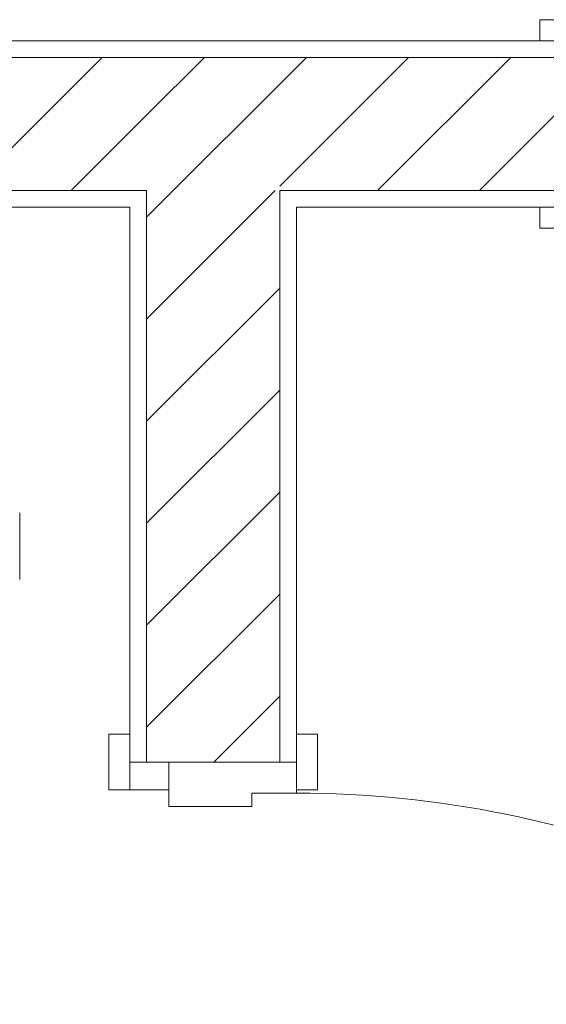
# Model space of a CAD drawing. Extents: x 5465377 to 5465550, y 5925276 to 5925338.
# Tile 14 of 182: x 5465380.461 to 5465380.935, y 5925285.057 to 5925285.944. Entities that reach past the tile are written whole.
import ezdxf

# ---------------------------------------------------------------- set-up
doc = ezdxf.new("R2010")
doc.units = 0
doc.header["$MEASUREMENT"] = 0
doc.layers.add('_ARCH_Sciany', color=7, linetype='Continuous')
for name, color, linetype, lineweight in [('_ARCH_Sciany_Nr_Pióra__141', 7, 'Continuous', 0), ('_ARCH_Sciany_Nr_Pióra__142', 7, 'Continuous', 18), ('Drzwi ArchiCAD_Nr_Pióra__141', 7, 'Continuous', 0), ('IS_CO URZĄDZENIA_Nr_Pióra__141', 7, 'Continuous', 0)]:
    doc.layers.add(name, color=color, linetype=linetype, lineweight=lineweight)
pattern_1 = [(45, (5464021.33072, 5925651.47357), (-0.045961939, 0.045961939), [])]

# ---------------------------------------------------------------- blocks, each defined once
blk = doc.blocks.new('D1 Drzwi proste 12_8', base_point=(5464021.33072, 5925651.47357))
at = {"layer": 'Drzwi ArchiCAD_Nr_Pióra__141', "linetype": 'Continuous'}
for p, q in [((5464020.80572, 5925651.47357), (5464020.80572, 5925651.49257)), ((5464020.80572, 5925651.49257), (5464020.85572, 5925651.49257)), ((5464020.85572, 5925651.49257), (5464020.85572, 5925651.47357)), ((5464020.85572, 5925651.47357), (5464020.80572, 5925651.47357)), ((5464020.83072, 5925651.47357), (5464020.80572, 5925651.47357)), ((5464020.85872, 5925651.47357), (5464020.83072, 5925651.47357)), ((5464020.83072, 5925651.47357), (5464020.83072, 5925651.35857)), ((5464020.83072, 5925651.47357), (5464020.83072, 5925651.45857)), ((5464020.85872, 5925651.43357), (5464020.85872, 5925651.47357)), ((5464020.83072, 5925651.45857), (5464020.83072, 5925651.35857)), ((5464020.87072, 5925651.43357), (5464020.85872, 5925651.43357)), ((5464020.87072, 5925651.35857), (5464020.87072, 5925651.43357)), ((5464020.83072, 5925651.32357), (5464020.83072, 5925651.35857)), ((5464020.83072, 5925651.35857), (5464020.85572, 5925651.35857)), ((5464020.83072, 5925651.35857), (5464020.87072, 5925651.35857)), ((5464020.83072, 5925651.35857), (5464020.83072, 5925651.33857)), ((5464020.85572, 5925651.35857), (5464020.85572, 5925651.32357)), ((5464020.83072, 5925651.33857), (5464020.83072, 5925651.32357)), ((5464020.80572, 5925651.30457), (5464020.80572, 5925651.32357)), ((5464020.80572, 5925651.32357), (5464020.85572, 5925651.32357)), ((5464020.83072, 5925651.32357), (5464020.80572, 5925651.32357)), ((5464020.85572, 5925651.32357), (5464020.83072, 5925651.32357)), ((5464020.85572, 5925651.32357), (5464020.85572, 5925651.30457)), ((5464020.85572, 5925651.30457), (5464020.80572, 5925651.30457))]:
    blk.add_line(p, q, dxfattribs=at)
blk.add_arc((5464021.80272, 5925651.47357), 0.944, 134.14172, 180, dxfattribs=at)
blk = doc.blocks.new('Ściana_442', base_point=(5465380.56002, 5925285.92533))
at = {"layer": '_ARCH_Sciany_Nr_Pióra__141', "linetype": 'Continuous'}
h = blk.add_hatch(dxfattribs=at)
h.set_pattern_fill('cegła_zwykła', color=256, style=0, pattern_type=2)
h.set_pattern_definition(pattern_1)
h.paths.add_polyline_path([(5465380.57502, 5925285.77533), (5465380.57502, 5925285.27533), (5465380.59502, 5925285.27533), (5465380.69502, 5925285.27533), (5465380.69502, 5925285.77533)], flags=0)
for p, q in [((5465380.56002, 5925285.77533), (5465380.56002, 5925285.27533)), ((5465380.71002, 5925285.27533), (5465380.71002, 5925285.77533)), ((5465380.56002, 5925285.27533), (5465380.56002, 5925285.30033)), ((5465380.71002, 5925285.27533), (5465380.71002, 5925285.30033)), ((5465380.57502, 5925285.27533), (5465380.56002, 5925285.27533)), ((5465380.59502, 5925285.27533), (5465380.57502, 5925285.27533)), ((5465380.69502, 5925285.27533), (5465380.59502, 5925285.27533)), ((5465380.71002, 5925285.27533), (5465380.69502, 5925285.27533))]:
    blk.add_line(p, q, dxfattribs=at)
at = {"layer": '_ARCH_Sciany_Nr_Pióra__142', "linetype": 'Continuous'}
for p, q in [((5465380.57502, 5925285.77533), (5465380.57502, 5925285.27533)), ((5465380.69502, 5925285.27533), (5465380.69502, 5925285.77533))]:
    blk.add_line(p, q, dxfattribs=at)
at = {"layer": 'Drzwi ArchiCAD_Nr_Pióra__141', "linetype": 'Continuous', "rotation": 270.0000000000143}
blk.add_blockref('D1 Drzwi proste 12_8', (5465380.71002, 5925284.77533), dxfattribs=at)
blk = doc.blocks.new('D1 Drzwi proste 12_10', base_point=(5464021.33072, 5925651.47357))
at = {"layer": 'Drzwi ArchiCAD_Nr_Pióra__141', "linetype": 'Continuous'}
for p, q in [((5464021.17458, 5925652.17825), (5464021.14472, 5925652.15163)), ((5464021.80272, 5925651.47357), (5464021.17458, 5925652.17825)), ((5464021.14472, 5925652.15163), (5464021.77286, 5925651.44695)), ((5464020.80572, 5925651.47357), (5464020.80572, 5925651.49257)), ((5464020.80572, 5925651.49257), (5464020.85572, 5925651.49257)), ((5464020.85572, 5925651.49257), (5464020.85572, 5925651.47357)), ((5464021.80572, 5925651.49257), (5464021.85572, 5925651.49257)), ((5464021.80572, 5925651.47357), (5464021.80572, 5925651.49257)), ((5464021.85572, 5925651.49257), (5464021.85572, 5925651.47357)), ((5464020.85572, 5925651.47357), (5464020.80572, 5925651.47357)), ((5464020.83072, 5925651.47357), (5464020.80572, 5925651.47357)), ((5464020.85872, 5925651.47357), (5464020.83072, 5925651.47357)), ((5464020.83072, 5925651.47357), (5464020.83072, 5925651.35857)), ((5464020.83072, 5925651.47357), (5464020.83072, 5925651.45857)), ((5464020.85872, 5925651.43357), (5464020.85872, 5925651.47357)), ((5464021.77286, 5925651.44695), (5464021.80272, 5925651.47357)), ((5464021.83072, 5925651.47357), (5464021.80272, 5925651.47357)), ((5464021.80272, 5925651.47357), (5464021.80272, 5925651.43357)), ((5464021.85572, 5925651.47357), (5464021.80572, 5925651.47357)), ((5464021.83072, 5925651.35857), (5464021.83072, 5925651.47357)), ((5464021.83072, 5925651.47357), (5464021.83072, 5925651.45857)), ((5464021.83072, 5925651.47357), (5464021.85572, 5925651.47357)), ((5464020.83072, 5925651.45857), (5464020.83072, 5925651.35857)), ((5464021.83072, 5925651.45857), (5464021.83072, 5925651.35857)), ((5464020.87072, 5925651.43357), (5464020.85872, 5925651.43357)), ((5464020.87072, 5925651.35857), (5464020.87072, 5925651.43357)), ((5464021.80272, 5925651.43357), (5464021.79072, 5925651.43357)), ((5464021.79072, 5925651.43357), (5464021.79072, 5925651.35857)), ((5464020.83072, 5925651.32357), (5464020.83072, 5925651.35857)), ((5464020.83072, 5925651.35857), (5464020.85572, 5925651.35857)), ((5464020.83072, 5925651.35857), (5464020.87072, 5925651.35857)), ((5464020.83072, 5925651.35857), (5464020.83072, 5925651.33857)), ((5464020.85572, 5925651.35857), (5464020.85572, 5925651.32357)), ((5464021.79072, 5925651.35857), (5464021.83072, 5925651.35857)), ((5464021.80572, 5925651.32357), (5464021.80572, 5925651.35857)), ((5464021.80572, 5925651.35857), (5464021.83072, 5925651.35857)), ((5464021.83072, 5925651.35857), (5464021.83072, 5925651.32357)), ((5464021.83072, 5925651.35857), (5464021.83072, 5925651.33857)), ((5464020.83072, 5925651.33857), (5464020.83072, 5925651.32357)), ((5464021.83072, 5925651.33857), (5464021.83072, 5925651.32357)), ((5464020.80572, 5925651.30457), (5464020.80572, 5925651.32357)), ((5464020.80572, 5925651.32357), (5464020.85572, 5925651.32357)), ((5464020.83072, 5925651.32357), (5464020.80572, 5925651.32357)), ((5464020.85572, 5925651.32357), (5464020.83072, 5925651.32357)), ((5464020.85572, 5925651.32357), (5464020.85572, 5925651.30457)), ((5464021.83072, 5925651.32357), (5464021.80572, 5925651.32357)), ((5464021.80572, 5925651.32357), (5464021.85572, 5925651.32357)), ((5464021.80572, 5925651.30457), (5464021.80572, 5925651.32357)), ((5464021.83072, 5925651.32357), (5464021.85572, 5925651.32357)), ((5464021.85572, 5925651.32357), (5464021.85572, 5925651.30457)), ((5464020.85572, 5925651.30457), (5464020.80572, 5925651.30457)), ((5464021.85572, 5925651.30457), (5464021.80572, 5925651.30457))]:
    blk.add_line(p, q, dxfattribs=at)
blk.add_arc((5464021.80272, 5925651.47357), 0.944, 134.14172, 180, dxfattribs=at)
blk = doc.blocks.new('Ściana_453', base_point=(5465382.05407, 5925285.92533))
at = {"layer": '_ARCH_Sciany_Nr_Pióra__141', "linetype": 'Continuous'}
h = blk.add_hatch(dxfattribs=at)
h.set_pattern_fill('cegła_zwykła', color=256, style=0, pattern_type=2)
h.set_pattern_definition(pattern_1)
h.paths.add_polyline_path([(5465380.57502, 5925285.91033), (5465378.95407, 5925285.91033), (5465378.95407, 5925285.79033), (5465380.57502, 5925285.79033)], flags=0)
h = blk.add_hatch(dxfattribs=at)
h.set_pattern_fill('cegła_zwykła', color=256, style=0, pattern_type=2)
h.set_pattern_definition(pattern_1)
h.paths.add_polyline_path([(5465380.57502, 5925285.79033), (5465380.69502, 5925285.79033), (5465380.69502, 5925285.91033), (5465380.57502, 5925285.91033)], flags=0)
h = blk.add_hatch(dxfattribs=at)
h.set_pattern_fill('cegła_zwykła', color=256, style=0, pattern_type=2)
h.set_pattern_definition(pattern_1)
h.paths.add_polyline_path([(5465380.95407, 5925285.91033), (5465380.69502, 5925285.91033), (5465380.69502, 5925285.79033), (5465380.95407, 5925285.79033), (5465380.95407, 5925285.89033)], flags=0)
h = blk.add_hatch(dxfattribs=at)
h.set_pattern_fill('cegła_zwykła', color=256, style=0, pattern_type=2)
h.set_pattern_definition(pattern_1)
h.paths.add_polyline_path([(5465380.57502, 5925285.77533), (5465380.69502, 5925285.77533), (5465380.69502, 5925285.79033), (5465380.57502, 5925285.79033)], flags=0)
for p, q in [((5465380.95407, 5925285.92533), (5465378.95407, 5925285.92533)), ((5465380.95407, 5925285.92533), (5465380.92907, 5925285.92533)), ((5465378.95407, 5925285.77533), (5465380.56002, 5925285.77533)), ((5465380.71002, 5925285.77533), (5465380.95407, 5925285.77533)), ((5465380.95407, 5925285.77533), (5465380.92907, 5925285.77533))]:
    blk.add_line(p, q, dxfattribs=at)
at = {"layer": '_ARCH_Sciany_Nr_Pióra__142', "linetype": 'Continuous'}
for p, q in [((5465380.57502, 5925285.91033), (5465378.95407, 5925285.91033)), ((5465380.69502, 5925285.91033), (5465380.57502, 5925285.91033)), ((5465380.95407, 5925285.91033), (5465380.69502, 5925285.91033)), ((5465378.95407, 5925285.79033), (5465380.57502, 5925285.79033)), ((5465380.57502, 5925285.79033), (5465380.57502, 5925285.77533)), ((5465380.69502, 5925285.77533), (5465380.69502, 5925285.79033)), ((5465380.69502, 5925285.79033), (5465380.95407, 5925285.79033))]:
    blk.add_line(p, q, dxfattribs=at)
at = {"layer": 'Drzwi ArchiCAD_Nr_Pióra__141', "linetype": 'Continuous', "rotation": 179.9999999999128}
blk.add_blockref('D1 Drzwi proste 12_10', (5465381.45407, 5925285.77533), dxfattribs=at)

msp = doc.modelspace()

# ---------------------------------------------------------------- linework, layer by layer
at = {"layer": 'IS_CO URZĄDZENIA_Nr_Pióra__141', "linetype": 'Continuous'}
msp.add_line((5465380.46092, 5925285.43987), (5465380.46092, 5925285.49987), dxfattribs=at)
for centre, start, end in [((5465380.45842, 5925285.49987), 0, 2.07177), ((5465380.45842, 5925285.43987), 357.92825, 0)]:
    msp.add_arc(centre, 0.0025, start, end, dxfattribs=at)

# ---------------------------------------------------------------- block references
at = {"layer": '_ARCH_Sciany'}
for name, p in [('Ściana_453', (5465382.05407, 5925285.92533)), ('Ściana_442', (5465380.56002, 5925285.92533))]:
    msp.add_blockref(name, p, dxfattribs=at)

doc.saveas('drawing.dxf')
